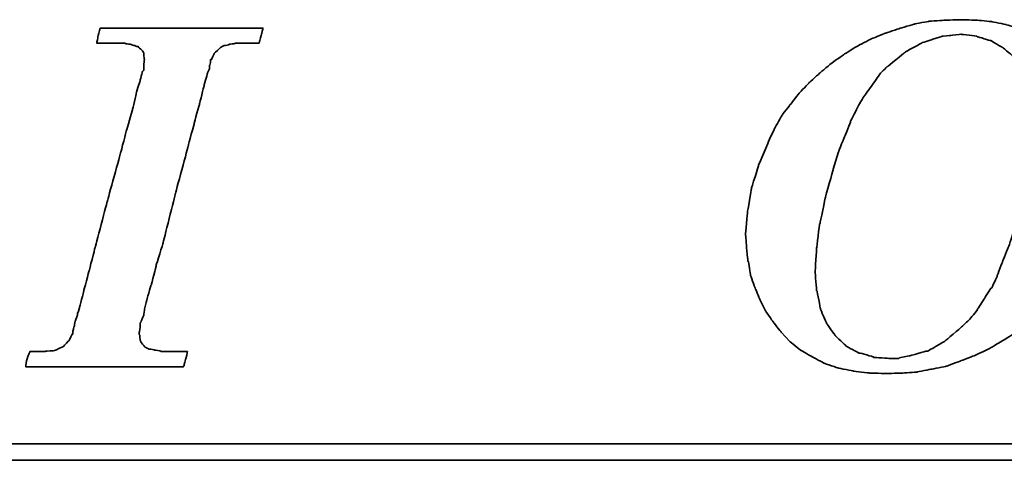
# Model space of a CAD drawing. Header units: millimetres. Extents: x 8 to 314, y 87 to 192.
# Tile 30 of 44: x 235 to 242, y 113 to 116. Entities that reach past the tile are written whole.
import ezdxf

# ---------------------------------------------------------------- set-up
doc = ezdxf.new("R2010")
doc.units = ezdxf.units.MM
doc.header["$LTSCALE"] = 0.15
doc.layers.add('DIM', color=4, linetype='CONTINUOUS')
doc.layers.add('layer 1', color=7, linetype='CONTINUOUS')

# ---------------------------------------------------------------- blocks, each defined once
blk = doc.blocks.new('TBI MOTION logo(完整正式版)')
at = {"layer": 'layer 1', "color": 22, "lineweight": 35}
for points, knots in [([(-11.34375, -6.98375), (-11.34375, -6.98375), (-10.91375, -7.43875), (-10.91375, -7.43875), (-10.91375, -7.43875), (-10.91375, -7.43875), (-10.38625, -7.87125), (-10.38625, -7.87125), (-10.38625, -7.87125), (-10.38625, -7.87125), (-9.81125, -8.20375), (-9.81125, -8.20375), (-9.81125, -8.20375), (-9.81125, -8.20375), (-9.21125, -8.51875), (-9.21125, -8.51875), (-9.21125, -8.51875), (-9.21125, -8.51875), (-8.51625, -8.75875), (-8.51625, -8.75875), (-8.51625, -8.75875), (-8.51625, -8.75875), (-7.77125, -8.90375), (-7.77125, -8.90375), (-7.77125, -8.90375), (-7.77125, -8.90375), (-6.97875, -8.99875), (-6.97875, -8.99875), (-6.97875, -8.99875), (-6.97875, -8.99875), (-6.14125, -9.02375), (-6.14125, -9.02375), (-6.14125, -9.02375), (-6.14125, -9.02375), (-5.37125, -8.99875), (-5.37125, -8.99875), (-5.37125, -8.99875), (-5.37125, -8.99875), (-4.65375, -8.94875), (-4.65375, -8.94875), (-4.65375, -8.94875), (-4.65375, -8.94875), (-3.93375, -8.80625), (-3.93375, -8.80625), (-3.93375, -8.80625), (-3.93375, -8.80625), (-3.21375, -8.66375), (-3.21375, -8.66375), (-3.21375, -8.66375), (-3.21375, -8.66375), (-2.49375, -8.39875), (-2.49375, -8.39875), (-2.49375, -8.39875), (-2.49375, -8.39875), (-1.79875, -8.13375), (-1.79875, -8.13375), (-1.79875, -8.13375), (-1.79875, -8.13375), (-1.17375, -7.84375), (-1.17375, -7.84375), (-1.17375, -7.84375), (-1.17375, -7.84375), (-0.52375, -7.46375), (-0.52375, -7.46375), (-0.52375, -7.46375), (-0.52375, -7.46375), (0.10124, -7.07875), (0.10124, -7.07875), (0.10124, -7.07875), (0.10124, -7.07875), (0.67625, -6.62375), (0.67625, -6.62375), (0.67625, -6.62375), (0.67625, -6.62375), (1.24874, -6.14375), (1.24874, -6.14375), (1.24874, -6.14375), (1.24874, -6.14375), (1.72874, -5.64125), (1.72874, -5.64125), (1.72874, -5.64125), (1.72874, -5.64125), (2.18624, -5.06375), (2.18624, -5.06375), (2.18624, -5.06375), (2.18624, -5.06375), (2.61625, -4.48874), (2.61625, -4.48874), (2.61625, -4.48874), (2.61625, -4.48874), (3.00125, -3.83874), (3.00125, -3.83874), (3.00125, -3.83874), (3.00125, -3.83874), (3.36124, -3.21374), (3.36124, -3.21374), (3.36124, -3.21374), (3.36124, -3.21374), (3.84374, -1.99125), (3.84374, -1.99125), (3.84374, -1.99125), (3.84374, -1.99125), (4.22625, -0.81875), (4.22625, -0.81875), (4.22625, -0.81875), (4.22625, -0.81875), (4.39125, 0.45624), (4.39125, 0.45624), (4.39125, 0.45624), (4.39125, 0.45624), (4.48874, 1.70124), (4.48874, 1.70124), (4.48874, 1.70124), (4.48874, 1.70124), (4.43874, 2.44625), (4.43874, 2.44625), (4.43874, 2.44625), (4.43874, 2.44625), (4.36874, 3.14125), (4.36874, 3.14125), (4.36874, 3.14125), (4.36874, 3.14125), (4.25125, 3.81125), (4.25125, 3.81125), (4.25125, 3.81125), (4.25125, 3.81125), (4.03124, 4.41125), (4.03124, 4.41125), (4.03124, 4.41125), (4.03124, 4.41125), (3.74374, 5.01125), (3.74374, 5.01125), (3.74374, 5.01125), (3.74374, 5.01125), (3.43124, 5.58875), (3.43124, 5.58875), (3.43124, 5.58875), (3.43124, 5.58875), (3.02625, 6.09125), (3.02625, 6.09125), (3.02625, 6.09125), (3.02625, 6.09125), (2.59374, 6.54875), (2.59374, 6.54875), (2.59374, 6.54875), (2.59374, 6.54875), (2.09124, 6.98125), (2.09124, 6.98125), (2.09124, 6.98125), (2.09124, 6.98125), (1.56124, 7.36625), (1.56124, 7.36625), (1.56124, 7.36625), (1.56124, 7.36625), (0.98624, 7.67625), (0.98624, 7.67625), (0.98624, 7.67625), (0.98624, 7.67625), (0.38624, 7.96375), (0.38624, 7.96375), (0.38624, 7.96375), (0.38624, 7.96375), (-0.25875, 8.15625), (-0.25875, 8.15625), (-0.25875, 8.15625), (-0.25875, 8.15625), (-0.98125, 8.30125), (-0.98125, 8.30125), (-0.98125, 8.30125), (-0.98125, 8.30125), (-1.70124, 8.37125), (-1.70124, 8.37125), (-1.70124, 8.37125), (-1.70124, 8.37125), (-2.49375, 8.39624), (-2.49375, 8.39624), (-2.49375, 8.39624), (-2.49375, 8.39624), (-3.28625, 8.37125), (-3.28625, 8.37125), (-3.28625, 8.37125), (-3.28625, 8.37125), (-4.05125, 8.32125), (-4.05125, 8.32125), (-4.05125, 8.32125), (-4.05125, 8.32125), (-4.77375, 8.18125), (-4.77375, 8.18125), (-4.77375, 8.18125), (-4.77375, 8.18125), (-5.51625, 7.96375), (-5.51625, 7.96375), (-5.51625, 7.96375), (-5.51625, 7.96375), (-6.21125, 7.72625), (-6.21125, 7.72625), (-6.21125, 7.72625), (-6.21125, 7.72625), (-6.92875, 7.43625), (-6.92875, 7.43625), (-6.92875, 7.43625), (-6.92875, 7.43625), (-7.57875, 7.10125), (-7.57875, 7.10125), (-7.57875, 7.10125), (-7.57875, 7.10125), (-8.24875, 6.69125), (-8.24875, 6.69125), (-8.24875, 6.69125), (-8.24875, 6.69125), (-8.84875, 6.26125), (-8.84875, 6.26125), (-8.84875, 6.26125), (-8.84875, 6.26125), (-9.42625, 5.78125), (-9.42625, 5.78125), (-9.42625, 5.78125), (-9.42625, 5.78125), (-9.95375, 5.30125), (-9.95375, 5.30125), (-9.95375, 5.30125), (-9.95375, 5.30125), (-10.43375, 4.79624), (-10.43375, 4.79624), (-10.43375, 4.79624), (-10.43375, 4.79624), (-10.88875, 4.22125), (-10.88875, 4.22125), (-10.88875, 4.22125), (-10.88875, 4.22125), (-11.29875, 3.69375), (-11.29875, 3.69375), (-11.29875, 3.69375), (-11.29875, 3.69375), (-11.63375, 3.09125), (-11.63375, 3.09125), (-11.63375, 3.09125), (-11.63375, 3.09125), (-11.91875, 2.49625), (-11.91875, 2.49625), (-11.91875, 2.49625), (-11.91875, 2.49625), (-12.44875, 1.24625), (-12.44875, 1.24625), (-12.44875, 1.24625), (-12.44875, 1.24625), (-12.80875, 0.06874), (-12.80875, 0.06874), (-12.80875, 0.06874), (-12.80875, 0.06874), (-12.99875, -1.07875), (-12.99875, -1.07875), (-12.99875, -1.07875), (-12.99875, -1.07875), (-13.09375, -2.18375), (-13.09375, -2.18375), (-13.09375, -2.18375), (-13.09375, -2.18375), (-13.04875, -2.85375), (-13.04875, -2.85375), (-13.04875, -2.85375), (-13.04875, -2.85375), (-12.97375, -3.50375), (-12.97375, -3.50375), (-12.97375, -3.50375), (-12.97375, -3.50375), (-12.95375, -3.50375), (-12.95375, -3.50375), (-12.95375, -3.50375), (-12.95375, -3.50375), (-12.85375, -4.17375), (-12.85375, -4.17375), (-12.85375, -4.17375), (-12.85375, -4.17375), (-12.63875, -4.77624), (-12.63875, -4.77624), (-12.63875, -4.77624), (-12.63875, -4.77624), (-12.39875, -5.35125), (-12.39875, -5.35125), (-12.39875, -5.35125), (-12.39875, -5.35125), (-12.11375, -5.92875), (-12.11375, -5.92875), (-12.11375, -5.92875), (-12.11375, -5.92875), (-11.75375, -6.45375), (-11.75375, -6.45375), (-11.75375, -6.45375), (-11.75375, -6.45375), (-11.34375, -6.98375), (-11.34375, -6.98375)], [0, 0, 0, 0, 0.01369863, 0.01369863, 0.01369863, 0.01369864, 0.02739726, 0.02739726, 0.02739726, 0.02739727, 0.04109589, 0.04109589, 0.04109589, 0.0410959, 0.05479452, 0.05479452, 0.05479452, 0.05479453, 0.06849315, 0.06849315, 0.06849315, 0.06849316, 0.08219178, 0.08219178, 0.08219178, 0.08219179, 0.09589041, 0.09589041, 0.09589041, 0.09589042, 0.10958904, 0.10958904, 0.10958904, 0.10958905, 0.12328767, 0.12328767, 0.12328767, 0.12328768, 0.1369863, 0.1369863, 0.1369863, 0.13698631, 0.15068493, 0.15068493, 0.15068493, 0.15068494, 0.16438356, 0.16438356, 0.16438356, 0.16438357, 0.17808219, 0.17808219, 0.17808219, 0.1780822, 0.19178082, 0.19178082, 0.19178082, 0.19178083, 0.20547945, 0.20547945, 0.20547945, 0.20547946, 0.21917808, 0.21917808, 0.21917808, 0.21917809, 0.23287671, 0.23287671, 0.23287671, 0.23287672, 0.24657534, 0.24657534, 0.24657534, 0.24657535, 0.26027397, 0.26027397, 0.26027397, 0.26027398, 0.2739726, 0.2739726, 0.2739726, 0.27397261, 0.28767123, 0.28767123, 0.28767123, 0.28767124, 0.30136986, 0.30136986, 0.30136986, 0.30136987, 0.31506849, 0.31506849, 0.31506849, 0.3150685, 0.32876712, 0.32876712, 0.32876712, 0.32876713, 0.34246575, 0.34246575, 0.34246575, 0.34246576, 0.35616438, 0.35616438, 0.35616438, 0.35616439, 0.36986301, 0.36986301, 0.36986301, 0.36986302, 0.38356164, 0.38356164, 0.38356164, 0.38356165, 0.39726027, 0.39726027, 0.39726027, 0.39726028, 0.4109589, 0.4109589, 0.4109589, 0.41095891, 0.42465753, 0.42465753, 0.42465753, 0.42465754, 0.43835616, 0.43835616, 0.43835616, 0.43835617, 0.45205479, 0.45205479, 0.45205479, 0.4520548, 0.46575342, 0.46575342, 0.46575342, 0.46575343, 0.47945205, 0.47945205, 0.47945205, 0.47945206, 0.49315068, 0.49315068, 0.49315068, 0.49315069, 0.50684932, 0.50684932, 0.50684932, 0.50684933, 0.52054795, 0.52054795, 0.52054795, 0.52054796, 0.53424658, 0.53424658, 0.53424658, 0.53424659, 0.54794521, 0.54794521, 0.54794521, 0.54794522, 0.56164384, 0.56164384, 0.56164384, 0.56164385, 0.57534247, 0.57534247, 0.57534247, 0.57534248, 0.5890411, 0.5890411, 0.5890411, 0.58904111, 0.60273973, 0.60273973, 0.60273973, 0.60273974, 0.61643836, 0.61643836, 0.61643836, 0.61643837, 0.63013699, 0.63013699, 0.63013699, 0.630137, 0.64383562, 0.64383562, 0.64383562, 0.64383563, 0.65753425, 0.65753425, 0.65753425, 0.65753426, 0.67123288, 0.67123288, 0.67123288, 0.67123289, 0.68493151, 0.68493151, 0.68493151, 0.68493152, 0.69863014, 0.69863014, 0.69863014, 0.69863015, 0.71232877, 0.71232877, 0.71232877, 0.71232878, 0.7260274, 0.7260274, 0.7260274, 0.72602741, 0.73972603, 0.73972603, 0.73972603, 0.73972604, 0.75342466, 0.75342466, 0.75342466, 0.75342467, 0.76712329, 0.76712329, 0.76712329, 0.7671233, 0.78082192, 0.78082192, 0.78082192, 0.78082193, 0.79452055, 0.79452055, 0.79452055, 0.79452056, 0.80821918, 0.80821918, 0.80821918, 0.80821919, 0.82191781, 0.82191781, 0.82191781, 0.82191782, 0.83561644, 0.83561644, 0.83561644, 0.83561645, 0.84931507, 0.84931507, 0.84931507, 0.84931508, 0.8630137, 0.8630137, 0.8630137, 0.86301371, 0.87671233, 0.87671233, 0.87671233, 0.87671234, 0.89041096, 0.89041096, 0.89041096, 0.89041097, 0.90410959, 0.90410959, 0.90410959, 0.9041096, 0.91780822, 0.91780822, 0.91780822, 0.91780823, 0.93150685, 0.93150685, 0.93150685, 0.93150686, 0.94520548, 0.94520548, 0.94520548, 0.94520549, 0.95890411, 0.95890411, 0.95890411, 0.95890412, 0.97260274, 0.97260274, 0.97260274, 0.97260275, 0.98630137, 0.98630137, 0.98630137, 0.98630138, 1, 1, 1, 1]), ([(-40.59125, -7.94375), (-40.59125, -7.94375), (-40.97375, -7.94375), (-40.97375, -7.94375), (-40.97375, -7.94375), (-40.97375, -7.94375), (-41.38125, -7.94375), (-41.38125, -7.94375), (-41.38125, -7.94375), (-41.38125, -7.94375), (-41.54875, -7.94375), (-41.54875, -7.94375), (-41.54875, -7.94375), (-41.54875, -7.94375), (-41.59875, -7.94375), (-41.59875, -7.94375), (-41.59875, -7.94375), (-41.59875, -7.94375), (-41.88375, -7.94375), (-41.88375, -7.94375), (-41.88375, -7.94375), (-41.88375, -7.94375), (-41.90875, -7.91875), (-41.90875, -7.91875), (-41.90875, -7.91875), (-41.90875, -7.91875), (-42.19875, -7.87125), (-42.19875, -7.87125), (-42.19875, -7.87125), (-42.19875, -7.87125), (-42.43875, -7.82375), (-42.43875, -7.82375), (-42.43875, -7.82375), (-42.43875, -7.82375), (-42.45875, -7.82375), (-42.45875, -7.82375), (-42.45875, -7.82375), (-42.45875, -7.82375), (-42.48625, -7.82375), (-42.48625, -7.82375), (-42.48625, -7.82375), (-42.48625, -7.82375), (-42.67625, -7.72375), (-42.67625, -7.72375), (-42.67625, -7.72375), (-42.67625, -7.72375), (-42.70125, -7.70375), (-42.70125, -7.70375), (-42.70125, -7.70375), (-42.70125, -7.70375), (-42.72375, -7.67875), (-42.72375, -7.67875), (-42.72375, -7.67875), (-42.72375, -7.67875), (-42.86875, -7.48875), (-42.86875, -7.48875), (-42.86875, -7.48875), (-42.86875, -7.48875), (-42.89375, -7.43875), (-42.89375, -7.43875), (-42.89375, -7.43875), (-42.89375, -7.43875), (-42.91875, -7.38875), (-42.91875, -7.38875), (-42.91875, -7.38875), (-42.91875, -7.38875), (-42.93875, -7.12875), (-42.93875, -7.12875), (-42.93875, -7.12875), (-42.93875, -7.12875), (-42.96375, -7.10375), (-42.96375, -7.10375), (-42.96375, -7.10375), (-42.96375, -7.10375), (-42.96375, -7.05375), (-42.96375, -7.05375), (-42.96375, -7.05375), (-42.96375, -7.05375), (-42.96375, -7.00875), (-42.96375, -7.00875), (-42.96375, -7.00875), (-42.96375, -7.00875), (-42.91875, -6.69625), (-42.91875, -6.69625), (-42.91875, -6.69625), (-42.91875, -6.69625), (-42.91875, -6.62375), (-42.91875, -6.62375), (-42.91875, -6.62375), (-42.91875, -6.62375), (-42.91875, -6.59625), (-42.91875, -6.59625), (-42.91875, -6.59625), (-42.91875, -6.59625), (-42.91875, -6.57375), (-42.91875, -6.57375), (-42.91875, -6.57375), (-42.91875, -6.57375), (-42.91875, -6.52875), (-42.91875, -6.52875), (-42.91875, -6.52875), (-42.91875, -6.52875), (-42.89375, -6.50375), (-42.89375, -6.50375), (-42.89375, -6.50375), (-42.89375, -6.50375), (-42.84375, -6.38375), (-42.84375, -6.38375), (-42.84375, -6.38375), (-42.84375, -6.38375), (-42.84375, -6.35875), (-42.84375, -6.35875), (-42.84375, -6.35875), (-42.84375, -6.35875), (-42.74625, -6.14375), (-42.74625, -6.14375), (-42.74625, -6.14375), (-42.74625, -6.14375), (-42.70125, -5.85375), (-42.70125, -5.85375), (-42.70125, -5.85375), (-42.70125, -5.85375), (-42.60375, -5.47125), (-42.60375, -5.47125), (-42.60375, -5.47125), (-42.60375, -5.47125), (-42.60375, -5.44875), (-42.60375, -5.44875), (-42.60375, -5.44875), (-42.60375, -5.44875), (-42.38875, -4.67875), (-42.38875, -4.67875), (-42.38875, -4.67875), (-42.38875, -4.67875), (-42.36375, -4.65375), (-42.36375, -4.65375), (-42.36375, -4.65375), (-42.36375, -4.65375), (-42.12375, -3.69625), (-42.12375, -3.69625), (-42.12375, -3.69625), (-42.12375, -3.69625), (-42.12375, -3.67374), (-42.12375, -3.67374), (-42.12375, -3.67374), (-42.12375, -3.67374), (-41.78875, -2.59374), (-41.78875, -2.59374), (-41.78875, -2.59374), (-41.78875, -2.59374), (-41.18875, -0.19375), (-41.18875, -0.19375), (-41.18875, -0.19375), (-41.18875, -0.19375), (-40.54375, 2.20624), (-40.54375, 2.20624), (-40.54375, 2.20624), (-40.54375, 2.20624), (-40.25375, 3.30875), (-40.25375, 3.30875), (-40.25375, 3.30875), (-40.25375, 3.30875), (-39.98875, 4.27125), (-39.98875, 4.27125), (-39.98875, 4.27125), (-39.98875, 4.27125), (-39.77375, 5.13125), (-39.77375, 5.13125), (-39.77375, 5.13125), (-39.77375, 5.13125), (-39.67875, 5.47125), (-39.67875, 5.47125), (-39.67875, 5.47125), (-39.67875, 5.47125), (-39.60375, 5.75625), (-39.60375, 5.75625), (-39.60375, 5.75625), (-39.60375, 5.75625), (-39.60375, 5.78125), (-39.60375, 5.78125), (-39.60375, 5.78125), (-39.60375, 5.78125), (-39.50875, 5.97125), (-39.50875, 5.97125), (-39.50875, 5.97125), (-39.50875, 5.97125), (-39.50875, 6.13875), (-39.50875, 6.13875), (-39.50875, 6.13875), (-39.50875, 6.13875), (-39.48625, 6.16625), (-39.48625, 6.16625), (-39.48625, 6.16625), (-39.48625, 6.16625), (-39.46125, 6.28625), (-39.46125, 6.28625), (-39.46125, 6.28625), (-39.46125, 6.28625), (-39.46125, 6.42625), (-39.46125, 6.42625), (-39.46125, 6.42625), (-39.46125, 6.42625), (-39.41375, 6.42625), (-39.41375, 6.42625), (-39.41375, 6.42625), (-39.41375, 6.42625), (-39.29375, 6.69125), (-39.29375, 6.69125), (-39.29375, 6.69125), (-39.29375, 6.69125), (-39.26875, 6.74125), (-39.26875, 6.74125), (-39.26875, 6.74125), (-39.26875, 6.74125), (-39.24375, 6.76625), (-39.24375, 6.76625), (-39.24375, 6.76625), (-39.24375, 6.76625), (-38.98375, 7.00624), (-38.98375, 7.00624), (-38.98375, 7.00624), (-38.98375, 7.00624), (-38.95625, 7.02624), (-38.95625, 7.02624), (-38.95625, 7.02624), (-38.95625, 7.02624), (-38.78875, 7.12624), (-38.78875, 7.12624), (-38.78875, 7.12624), (-38.78875, 7.12624), (-38.76375, 7.12624), (-38.76375, 7.12624), (-38.76375, 7.12624), (-38.76375, 7.12624), (-38.74375, 7.12624), (-38.74375, 7.12624), (-38.74375, 7.12624), (-38.74375, 7.12624), (-38.52875, 7.17125), (-38.52875, 7.17125), (-38.52875, 7.17125), (-38.52875, 7.17125), (-38.52875, 7.19624), (-38.52875, 7.19624), (-38.52875, 7.19624), (-38.52875, 7.19624), (-38.50375, 7.19624), (-38.50375, 7.19624), (-38.50375, 7.19624), (-38.50375, 7.19624), (-38.26125, 7.21875), (-38.26125, 7.21875), (-38.26125, 7.21875), (-38.26125, 7.21875), (-38.23875, 7.24624), (-38.23875, 7.24624), (-38.23875, 7.24624), (-38.23875, 7.24624), (-38.21625, 7.24624), (-38.21625, 7.24624), (-38.21625, 7.24624), (-38.21625, 7.24624), (-38.18875, 7.24624), (-38.18875, 7.24624), (-38.18875, 7.24624), (-38.18875, 7.24624), (-37.90375, 7.24624), (-37.90375, 7.24624), (-37.90375, 7.24624), (-37.90375, 7.24624), (-37.85375, 7.24624), (-37.85375, 7.24624), (-37.85375, 7.24624), (-37.85375, 7.24624), (-37.75875, 7.24624), (-37.75875, 7.24624), (-37.75875, 7.24624), (-37.75875, 7.24624), (-37.42375, 7.24624), (-37.42375, 7.24624), (-37.42375, 7.24624), (-37.42375, 7.24624), (-37.08875, 7.24624), (-37.08875, 7.24624), (-37.08875, 7.24624), (-37.08875, 7.24624), (-37.06375, 7.24624), (-37.06375, 7.24624), (-37.06375, 7.24624), (-37.06375, 7.24624), (-37.06375, 7.26624), (-37.06375, 7.26624), (-37.06375, 7.26624), (-37.06375, 7.26624), (-37.03875, 7.29125), (-37.03875, 7.29125), (-37.03875, 7.29125), (-37.03875, 7.29125), (-37.03875, 7.31625), (-37.03875, 7.31625), (-37.03875, 7.31625), (-37.03875, 7.31625), (-36.94125, 7.67625), (-36.94125, 7.67625), (-36.94125, 7.67625), (-36.94125, 7.67625), (-36.86875, 7.98625), (-36.86875, 7.98625), (-36.86875, 7.98625), (-36.86875, 7.98625), (-36.98875, 7.98625), (-36.98875, 7.98625), (-36.98875, 7.98625), (-36.98875, 7.98625), (-37.42375, 7.98625), (-37.42375, 7.98625), (-37.42375, 7.98625), (-37.42375, 7.98625), (-37.94875, 7.98625), (-37.94875, 7.98625), (-37.94875, 7.98625), (-37.94875, 7.98625), (-38.57375, 7.98625), (-38.57375, 7.98625), (-38.57375, 7.98625), (-38.57375, 7.98625), (-39.29375, 7.98625), (-39.29375, 7.98625), (-39.29375, 7.98625), (-39.29375, 7.98625), (-40.82875, 7.98625), (-40.82875, 7.98625), (-40.82875, 7.98625), (-40.82875, 7.98625), (-42.36375, 7.98625), (-42.36375, 7.98625), (-42.36375, 7.98625), (-42.36375, 7.98625), (-43.08375, 7.98625), (-43.08375, 7.98625), (-43.08375, 7.98625), (-43.08375, 7.98625), (-43.70875, 7.98625), (-43.70875, 7.98625), (-43.70875, 7.98625), (-43.70875, 7.98625), (-44.23375, 7.98625), (-44.23375, 7.98625), (-44.23375, 7.98625), (-44.23375, 7.98625), (-44.66875, 7.98625), (-44.66875, 7.98625), (-44.66875, 7.98625), (-44.66875, 7.98625), (-44.88375, 7.98625), (-44.88375, 7.98625), (-44.88375, 7.98625), (-44.88375, 7.98625), (-44.90875, 7.94125), (-44.90875, 7.94125), (-44.90875, 7.94125), (-44.90875, 7.94125), (-44.90875, 7.91625), (-44.90875, 7.91625), (-44.90875, 7.91625), (-44.90875, 7.91625), (-45.00375, 7.55625), (-45.00375, 7.55625), (-45.00375, 7.55625), (-45.00375, 7.55625), (-45.05375, 7.24624), (-45.05375, 7.24624), (-45.05375, 7.24624), (-45.05375, 7.24624), (-44.61875, 7.24624), (-44.61875, 7.24624), (-44.61875, 7.24624), (-44.61875, 7.24624), (-44.11375, 7.24624), (-44.11375, 7.24624), (-44.11375, 7.24624), (-44.11375, 7.24624), (-43.99375, 7.24624), (-43.99375, 7.24624), (-43.99375, 7.24624), (-43.99375, 7.24624), (-43.94625, 7.24624), (-43.94625, 7.24624), (-43.94625, 7.24624), (-43.94625, 7.24624), (-43.92374, 7.24624), (-43.92374, 7.24624), (-43.92374, 7.24624), (-43.92374, 7.24624), (-43.65875, 7.24624), (-43.65875, 7.24624), (-43.65875, 7.24624), (-43.65875, 7.24624), (-43.63875, 7.21875), (-43.63875, 7.21875), (-43.63875, 7.21875), (-43.63875, 7.21875), (-43.46875, 7.19624), (-43.46875, 7.19624), (-43.46875, 7.19624), (-43.46875, 7.19624), (-43.39875, 7.19624), (-43.39875, 7.19624), (-43.39875, 7.19624), (-43.39875, 7.19624), (-43.37125, 7.17125), (-43.37125, 7.17125), (-43.37125, 7.17125), (-43.37125, 7.17125), (-43.34875, 7.17125), (-43.34875, 7.17125), (-43.34875, 7.17125), (-43.34875, 7.17125), (-43.20375, 7.12624), (-43.20375, 7.12624), (-43.20375, 7.12624), (-43.20375, 7.12624), (-43.05875, 7.07624), (-43.05875, 7.07624), (-43.05875, 7.07624), (-43.05875, 7.07624), (-43.01375, 7.07624), (-43.01375, 7.07624), (-43.01375, 7.07624), (-43.01375, 7.07624), (-42.98875, 7.02624), (-42.98875, 7.02624), (-42.98875, 7.02624), (-42.98875, 7.02624), (-42.79875, 6.86125), (-42.79875, 6.86125), (-42.79875, 6.86125), (-42.79875, 6.86125), (-42.77375, 6.81125), (-42.77375, 6.81125), (-42.77375, 6.81125), (-42.77375, 6.81125), (-42.74625, 6.76625), (-42.74625, 6.76625), (-42.74625, 6.76625), (-42.74625, 6.76625), (-42.72375, 6.47625), (-42.72375, 6.47625), (-42.72375, 6.47625), (-42.72375, 6.47625), (-42.70125, 6.45124), (-42.70125, 6.45124), (-42.70125, 6.45124), (-42.70125, 6.45124), (-42.70125, 6.42625), (-42.70125, 6.42625), (-42.70125, 6.42625), (-42.70125, 6.42625), (-42.72375, 6.40625), (-42.72375, 6.40625), (-42.72375, 6.40625), (-42.72375, 6.40625), (-42.74625, 5.97125), (-42.74625, 5.97125), (-42.74625, 5.97125), (-42.74625, 5.97125), (-42.74625, 5.94625), (-42.74625, 5.94625), (-42.74625, 5.94625), (-42.74625, 5.94625), (-42.74625, 5.92625), (-42.74625, 5.92625), (-42.74625, 5.92625), (-42.74625, 5.92625), (-42.77375, 5.87625), (-42.77375, 5.87625), (-42.77375, 5.87625), (-42.77375, 5.87625), (-42.81875, 5.80625), (-42.81875, 5.80625), (-42.81875, 5.80625), (-42.81875, 5.80625), (-42.86875, 5.63625), (-42.86875, 5.63625), (-42.86875, 5.63625), (-42.86875, 5.63625), (-42.91875, 5.39625), (-42.91875, 5.39625), (-42.91875, 5.39625), (-42.91875, 5.39625), (-42.91875, 5.37124), (-42.91875, 5.37124), (-42.91875, 5.37124), (-42.91875, 5.37124), (-43.01375, 5.10874), (-43.01375, 5.10874), (-43.01375, 5.10874), (-43.01375, 5.10874), (-43.10875, 4.77124), (-43.10875, 4.77124), (-43.10875, 4.77124), (-43.10875, 4.77124), (-43.29875, 3.95625), (-43.29875, 3.95625), (-43.29875, 3.95625), (-43.29875, 3.95625), (-43.58875, 2.95125), (-43.58875, 2.95125), (-43.58875, 2.95125), (-43.58875, 2.95125), (-43.87375, 1.87125), (-43.87375, 1.87125), (-43.87375, 1.87125), (-43.87375, 1.87125), (-44.52625, -0.50374), (-44.52625, -0.50374), (-44.52625, -0.50374), (-44.52625, -0.50374), (-45.14875, -2.85375), (-45.14875, -2.85375), (-45.14875, -2.85375), (-45.14875, -2.85375), (-45.43375, -3.95875), (-45.43375, -3.95875), (-45.43375, -3.95875), (-45.43375, -3.95875), (-45.69875, -4.96875), (-45.69875, -4.96875), (-45.69875, -4.96875), (-45.69875, -4.96875), (-45.91375, -5.78375), (-45.91375, -5.78375), (-45.91375, -5.78375), (-45.91375, -5.78375), (-46.01375, -6.11875), (-46.01375, -6.11875), (-46.01375, -6.11875), (-46.01375, -6.11875), (-46.01375, -6.14375), (-46.01375, -6.14375), (-46.01375, -6.14375), (-46.01375, -6.14375), (-46.10875, -6.40875), (-46.10875, -6.40875), (-46.10875, -6.40875), (-46.10875, -6.40875), (-46.15375, -6.64875), (-46.15375, -6.64875), (-46.15375, -6.64875), (-46.15375, -6.64875), (-46.20375, -6.83875), (-46.20375, -6.83875), (-46.20375, -6.83875), (-46.20375, -6.83875), (-46.22875, -6.93375), (-46.22875, -6.93375), (-46.22875, -6.93375), (-46.22875, -6.93375), (-46.22875, -7.07875), (-46.22875, -7.07875), (-46.22875, -7.07875), (-46.22875, -7.07875), (-46.27375, -7.07875), (-46.27375, -7.07875), (-46.27375, -7.07875), (-46.27375, -7.07875), (-46.39375, -7.34375), (-46.39375, -7.34375), (-46.39375, -7.34375), (-46.39375, -7.34375), (-46.39375, -7.36875), (-46.39375, -7.36875), (-46.39375, -7.36875), (-46.39375, -7.36875), (-46.42125, -7.38875), (-46.42125, -7.38875), (-46.42125, -7.38875), (-46.42125, -7.38875), (-46.68375, -7.67875), (-46.68375, -7.67875), (-46.68375, -7.67875), (-46.68375, -7.67875), (-46.70875, -7.70375), (-46.70875, -7.70375), (-46.70875, -7.70375), (-46.70875, -7.70375), (-46.75375, -7.72375), (-46.75375, -7.72375), (-46.75375, -7.72375), (-46.75375, -7.72375), (-47.08875, -7.87125), (-47.08875, -7.87125), (-47.08875, -7.87125), (-47.08875, -7.87125), (-47.11625, -7.87125), (-47.11625, -7.87125), (-47.11625, -7.87125), (-47.11625, -7.87125), (-47.13875, -7.89375), (-47.13875, -7.89375), (-47.13875, -7.89375), (-47.13875, -7.89375), (-47.56875, -7.91875), (-47.56875, -7.91875), (-47.56875, -7.91875), (-47.56875, -7.91875), (-47.59625, -7.94375), (-47.59625, -7.94375), (-47.59625, -7.94375), (-47.59625, -7.94375), (-47.64375, -7.94375), (-47.64375, -7.94375), (-47.64375, -7.94375), (-47.64375, -7.94375), (-47.73625, -7.94375), (-47.73625, -7.94375), (-47.73625, -7.94375), (-47.73625, -7.94375), (-48.07375, -7.94375), (-48.07375, -7.94375), (-48.07375, -7.94375), (-48.07375, -7.94375), (-48.36125, -7.94375), (-48.36125, -7.94375), (-48.36125, -7.94375), (-48.36125, -7.94375), (-48.36125, -7.96625), (-48.36125, -7.96625), (-48.36125, -7.96625), (-48.36125, -7.96625), (-48.36125, -7.99125), (-48.36125, -7.99125), (-48.36125, -7.99125), (-48.36125, -7.99125), (-48.38875, -8.01375), (-48.38875, -8.01375), (-48.38875, -8.01375), (-48.38875, -8.01375), (-48.50875, -8.34875), (-48.50875, -8.34875), (-48.50875, -8.34875), (-48.50875, -8.34875), (-48.55375, -8.68625), (-48.55375, -8.68625), (-48.55375, -8.68625), (-48.55375, -8.68625), (-48.45875, -8.68625), (-48.45875, -8.68625), (-48.45875, -8.68625), (-48.45875, -8.68625), (-48.07375, -8.68625), (-48.07375, -8.68625), (-48.07375, -8.68625), (-48.07375, -8.68625), (-47.52375, -8.68625), (-47.52375, -8.68625), (-47.52375, -8.68625), (-47.52375, -8.68625), (-46.92375, -8.68625), (-46.92375, -8.68625), (-46.92375, -8.68625), (-46.92375, -8.68625), (-46.25375, -8.68625), (-46.25375, -8.68625), (-46.25375, -8.68625), (-46.25375, -8.68625), (-46.20375, -8.68625), (-46.20375, -8.68625), (-46.20375, -8.68625), (-46.20375, -8.68625), (-44.71375, -8.68625), (-44.71375, -8.68625), (-44.71375, -8.68625), (-44.71375, -8.68625), (-43.22875, -8.68625), (-43.22875, -8.68625), (-43.22875, -8.68625), (-43.22875, -8.68625), (-42.55875, -8.68625), (-42.55875, -8.68625), (-42.55875, -8.68625), (-42.55875, -8.68625), (-42.50875, -8.68625), (-42.50875, -8.68625), (-42.50875, -8.68625), (-42.50875, -8.68625), (-41.93375, -8.68625), (-41.93375, -8.68625), (-41.93375, -8.68625), (-41.93375, -8.68625), (-41.38125, -8.68625), (-41.38125, -8.68625), (-41.38125, -8.68625), (-41.38125, -8.68625), (-40.97375, -8.68625), (-40.97375, -8.68625), (-40.97375, -8.68625), (-40.97375, -8.68625), (-40.78125, -8.68625), (-40.78125, -8.68625), (-40.78125, -8.68625), (-40.78125, -8.68625), (-40.78125, -8.63875), (-40.78125, -8.63875), (-40.78125, -8.63875), (-40.78125, -8.63875), (-40.75875, -8.63875), (-40.75875, -8.63875), (-40.75875, -8.63875), (-40.75875, -8.63875), (-40.66375, -8.27875), (-40.66375, -8.27875), (-40.66375, -8.27875), (-40.66375, -8.27875), (-40.59125, -7.94375), (-40.59125, -7.94375)], [0, 0, 0, 0, 0.00558659, 0.00558659, 0.00558659, 0.0055866, 0.01117318, 0.01117318, 0.01117318, 0.01117319, 0.01675978, 0.01675978, 0.01675978, 0.01675979, 0.02234637, 0.02234637, 0.02234637, 0.02234638, 0.02793296, 0.02793296, 0.02793296, 0.02793297, 0.03351955, 0.03351955, 0.03351955, 0.03351956, 0.03910615, 0.03910615, 0.03910615, 0.03910616, 0.04469274, 0.04469274, 0.04469274, 0.04469275, 0.05027933, 0.05027933, 0.05027933, 0.05027934, 0.05586592, 0.05586592, 0.05586592, 0.05586593, 0.06145251, 0.06145251, 0.06145251, 0.06145252, 0.06703911, 0.06703911, 0.06703911, 0.06703912, 0.0726257, 0.0726257, 0.0726257, 0.07262571, 0.07821229, 0.07821229, 0.07821229, 0.0782123, 0.08379888, 0.08379888, 0.08379888, 0.08379889, 0.08938547, 0.08938547, 0.08938547, 0.08938548, 0.09497207, 0.09497207, 0.09497207, 0.09497208, 0.10055866, 0.10055866, 0.10055866, 0.10055867, 0.10614525, 0.10614525, 0.10614525, 0.10614526, 0.11173184, 0.11173184, 0.11173184, 0.11173185, 0.11731844, 0.11731844, 0.11731844, 0.11731845, 0.12290503, 0.12290503, 0.12290503, 0.12290504, 0.12849162, 0.12849162, 0.12849162, 0.12849163, 0.13407821, 0.13407821, 0.13407821, 0.13407822, 0.1396648, 0.1396648, 0.1396648, 0.13966481, 0.1452514, 0.1452514, 0.1452514, 0.14525141, 0.15083799, 0.15083799, 0.15083799, 0.150838, 0.15642458, 0.15642458, 0.15642458, 0.15642459, 0.16201117, 0.16201117, 0.16201117, 0.16201118, 0.16759777, 0.16759777, 0.16759777, 0.16759778, 0.17318436, 0.17318436, 0.17318436, 0.17318437, 0.17877095, 0.17877095, 0.17877095, 0.17877096, 0.18435754, 0.18435754, 0.18435754, 0.18435755, 0.18994413, 0.18994413, 0.18994413, 0.18994414, 0.19553073, 0.19553073, 0.19553073, 0.19553074, 0.20111732, 0.20111732, 0.20111732, 0.20111733, 0.20670391, 0.20670391, 0.20670391, 0.20670392, 0.2122905, 0.2122905, 0.2122905, 0.21229051, 0.21787709, 0.21787709, 0.21787709, 0.2178771, 0.22346369, 0.22346369, 0.22346369, 0.2234637, 0.22905028, 0.22905028, 0.22905028, 0.22905029, 0.23463687, 0.23463687, 0.23463687, 0.23463688, 0.24022346, 0.24022346, 0.24022346, 0.24022347, 0.24581006, 0.24581006, 0.24581006, 0.24581007, 0.25139665, 0.25139665, 0.25139665, 0.25139666, 0.25698324, 0.25698324, 0.25698324, 0.25698325, 0.26256983, 0.26256983, 0.26256983, 0.26256984, 0.26815642, 0.26815642, 0.26815642, 0.26815643, 0.27374302, 0.27374302, 0.27374302, 0.27374303, 0.27932961, 0.27932961, 0.27932961, 0.27932962, 0.2849162, 0.2849162, 0.2849162, 0.28491621, 0.29050279, 0.29050279, 0.29050279, 0.2905028, 0.29608939, 0.29608939, 0.29608939, 0.2960894, 0.30167598, 0.30167598, 0.30167598, 0.30167599, 0.30726257, 0.30726257, 0.30726257, 0.30726258, 0.31284916, 0.31284916, 0.31284916, 0.31284917, 0.31843575, 0.31843575, 0.31843575, 0.31843576, 0.32402235, 0.32402235, 0.32402235, 0.32402236, 0.32960894, 0.32960894, 0.32960894, 0.32960895, 0.33519553, 0.33519553, 0.33519553, 0.33519554, 0.34078212, 0.34078212, 0.34078212, 0.34078213, 0.34636872, 0.34636872, 0.34636872, 0.34636873, 0.35195531, 0.35195531, 0.35195531, 0.35195532, 0.3575419, 0.3575419, 0.3575419, 0.35754191, 0.36312849, 0.36312849, 0.36312849, 0.3631285, 0.36871508, 0.36871508, 0.36871508, 0.36871509, 0.37430168, 0.37430168, 0.37430168, 0.37430169, 0.37988827, 0.37988827, 0.37988827, 0.37988828, 0.38547486, 0.38547486, 0.38547486, 0.38547487, 0.39106145, 0.39106145, 0.39106145, 0.39106146, 0.39664804, 0.39664804, 0.39664804, 0.39664805, 0.40223464, 0.40223464, 0.40223464, 0.40223465, 0.40782123, 0.40782123, 0.40782123, 0.40782124, 0.41340782, 0.41340782, 0.41340782, 0.41340783, 0.41899441, 0.41899441, 0.41899441, 0.41899442, 0.42458101, 0.42458101, 0.42458101, 0.42458102, 0.4301676, 0.4301676, 0.4301676, 0.43016761, 0.43575419, 0.43575419, 0.43575419, 0.4357542, 0.44134078, 0.44134078, 0.44134078, 0.44134079, 0.44692737, 0.44692737, 0.44692737, 0.44692738, 0.45251397, 0.45251397, 0.45251397, 0.45251398, 0.45810056, 0.45810056, 0.45810056, 0.45810057, 0.46368715, 0.46368715, 0.46368715, 0.46368716, 0.46927374, 0.46927374, 0.46927374, 0.46927375, 0.47486034, 0.47486034, 0.47486034, 0.47486035, 0.48044693, 0.48044693, 0.48044693, 0.48044694, 0.48603352, 0.48603352, 0.48603352, 0.48603353, 0.49162011, 0.49162011, 0.49162011, 0.49162012, 0.4972067, 0.4972067, 0.4972067, 0.49720671, 0.5027933, 0.5027933, 0.5027933, 0.50279331, 0.50837989, 0.50837989, 0.50837989, 0.5083799, 0.51396648, 0.51396648, 0.51396648, 0.51396649, 0.51955307, 0.51955307, 0.51955307, 0.51955308, 0.52513966, 0.52513966, 0.52513966, 0.52513967, 0.53072626, 0.53072626, 0.53072626, 0.53072627, 0.53631285, 0.53631285, 0.53631285, 0.53631286, 0.54189944, 0.54189944, 0.54189944, 0.54189945, 0.54748603, 0.54748603, 0.54748603, 0.54748604, 0.55307263, 0.55307263, 0.55307263, 0.55307264, 0.55865922, 0.55865922, 0.55865922, 0.55865923, 0.56424581, 0.56424581, 0.56424581, 0.56424582, 0.5698324, 0.5698324, 0.5698324, 0.56983241, 0.57541899, 0.57541899, 0.57541899, 0.575419, 0.58100559, 0.58100559, 0.58100559, 0.5810056, 0.58659218, 0.58659218, 0.58659218, 0.58659219, 0.59217877, 0.59217877, 0.59217877, 0.59217878, 0.59776536, 0.59776536, 0.59776536, 0.59776537, 0.60335196, 0.60335196, 0.60335196, 0.60335197, 0.60893855, 0.60893855, 0.60893855, 0.60893856, 0.61452514, 0.61452514, 0.61452514, 0.61452515, 0.62011173, 0.62011173, 0.62011173, 0.62011174, 0.62569832, 0.62569832, 0.62569832, 0.62569833, 0.63128492, 0.63128492, 0.63128492, 0.63128493, 0.63687151, 0.63687151, 0.63687151, 0.63687152, 0.6424581, 0.6424581, 0.6424581, 0.64245811, 0.64804469, 0.64804469, 0.64804469, 0.6480447, 0.65363128, 0.65363128, 0.65363128, 0.65363129, 0.65921788, 0.65921788, 0.65921788, 0.65921789, 0.66480447, 0.66480447, 0.66480447, 0.66480448, 0.67039106, 0.67039106, 0.67039106, 0.67039107, 0.67597765, 0.67597765, 0.67597765, 0.67597766, 0.68156425, 0.68156425, 0.68156425, 0.68156426, 0.68715084, 0.68715084, 0.68715084, 0.68715085, 0.69273743, 0.69273743, 0.69273743, 0.69273744, 0.69832402, 0.69832402, 0.69832402, 0.69832403, 0.70391061, 0.70391061, 0.70391061, 0.70391062, 0.70949721, 0.70949721, 0.70949721, 0.70949722, 0.7150838, 0.7150838, 0.7150838, 0.71508381, 0.72067039, 0.72067039, 0.72067039, 0.7206704, 0.72625698, 0.72625698, 0.72625698, 0.72625699, 0.73184358, 0.73184358, 0.73184358, 0.73184359, 0.73743017, 0.73743017, 0.73743017, 0.73743018, 0.74301676, 0.74301676, 0.74301676, 0.74301677, 0.74860335, 0.74860335, 0.74860335, 0.74860336, 0.75418994, 0.75418994, 0.75418994, 0.75418995, 0.75977654, 0.75977654, 0.75977654, 0.75977655, 0.76536313, 0.76536313, 0.76536313, 0.76536314, 0.77094972, 0.77094972, 0.77094972, 0.77094973, 0.77653631, 0.77653631, 0.77653631, 0.77653632, 0.78212291, 0.78212291, 0.78212291, 0.78212292, 0.7877095, 0.7877095, 0.7877095, 0.78770951, 0.79329609, 0.79329609, 0.79329609, 0.7932961, 0.79888268, 0.79888268, 0.79888268, 0.79888269, 0.80446927, 0.80446927, 0.80446927, 0.80446928, 0.81005587, 0.81005587, 0.81005587, 0.81005588, 0.81564246, 0.81564246, 0.81564246, 0.81564247, 0.82122905, 0.82122905, 0.82122905, 0.82122906, 0.82681564, 0.82681564, 0.82681564, 0.82681565, 0.83240223, 0.83240223, 0.83240223, 0.83240224, 0.83798883, 0.83798883, 0.83798883, 0.83798884, 0.84357542, 0.84357542, 0.84357542, 0.84357543, 0.84916201, 0.84916201, 0.84916201, 0.84916202, 0.8547486, 0.8547486, 0.8547486, 0.85474861, 0.8603352, 0.8603352, 0.8603352, 0.86033521, 0.86592179, 0.86592179, 0.86592179, 0.8659218, 0.87150838, 0.87150838, 0.87150838, 0.87150839, 0.87709497, 0.87709497, 0.87709497, 0.87709498, 0.88268156, 0.88268156, 0.88268156, 0.88268157, 0.88826816, 0.88826816, 0.88826816, 0.88826817, 0.89385475, 0.89385475, 0.89385475, 0.89385476, 0.89944134, 0.89944134, 0.89944134, 0.89944135, 0.90502793, 0.90502793, 0.90502793, 0.90502794, 0.91061453, 0.91061453, 0.91061453, 0.91061454, 0.91620112, 0.91620112, 0.91620112, 0.91620113, 0.92178771, 0.92178771, 0.92178771, 0.92178772, 0.9273743, 0.9273743, 0.9273743, 0.92737431, 0.93296089, 0.93296089, 0.93296089, 0.9329609, 0.93854749, 0.93854749, 0.93854749, 0.9385475, 0.94413408, 0.94413408, 0.94413408, 0.94413409, 0.94972067, 0.94972067, 0.94972067, 0.94972068, 0.95530726, 0.95530726, 0.95530726, 0.95530727, 0.96089385, 0.96089385, 0.96089385, 0.96089386, 0.96648045, 0.96648045, 0.96648045, 0.96648046, 0.97206704, 0.97206704, 0.97206704, 0.97206705, 0.97765363, 0.97765363, 0.97765363, 0.97765364, 0.98324022, 0.98324022, 0.98324022, 0.98324023, 0.98882682, 0.98882682, 0.98882682, 0.98882683, 0.99441341, 0.99441341, 0.99441341, 0.99441342, 1, 1, 1, 1]), ([(-8.77875, 1.03124), (-8.77875, 1.03124), (-8.51625, 1.89625), (-8.51625, 1.89625), (-8.51625, 1.89625), (-8.51625, 1.89625), (-8.20375, 2.66375), (-8.20375, 2.66375), (-8.20375, 2.66375), (-8.20375, 2.66375), (-7.91625, 3.38125), (-7.91625, 3.38125), (-7.91625, 3.38125), (-7.91625, 3.38125), (-7.91625, 3.40624), (-7.91625, 3.40624), (-7.91625, 3.40624), (-7.91625, 3.40624), (-7.57875, 4.07624), (-7.57875, 4.07624), (-7.57875, 4.07624), (-7.57875, 4.07624), (-7.24375, 4.65125), (-7.24375, 4.65125), (-7.24375, 4.65125), (-7.24375, 4.65125), (-7.21875, 4.65125), (-7.21875, 4.65125), (-7.21875, 4.65125), (-7.21875, 4.65125), (-7.21875, 4.67624), (-7.21875, 4.67624), (-7.21875, 4.67624), (-7.21875, 4.67624), (-6.83625, 5.20375), (-6.83625, 5.20375), (-6.83625, 5.20375), (-6.83625, 5.20375), (-6.49875, 5.68625), (-6.49875, 5.68625), (-6.49875, 5.68625), (-6.49875, 5.68625), (-6.49875, 5.70625), (-6.49875, 5.70625), (-6.49875, 5.70625), (-6.49875, 5.70625), (-6.11625, 6.09125), (-6.11625, 6.09125), (-6.11625, 6.09125), (-6.11625, 6.09125), (-6.09125, 6.09125), (-6.09125, 6.09125), (-6.09125, 6.09125), (-6.09125, 6.09125), (-5.27375, 6.76625), (-5.27375, 6.76625), (-5.27375, 6.76625), (-5.27375, 6.76625), (-5.24875, 6.76625), (-5.24875, 6.76625), (-5.24875, 6.76625), (-5.24875, 6.76625), (-5.24875, 6.78625), (-5.24875, 6.78625), (-5.24875, 6.78625), (-5.24875, 6.78625), (-4.38875, 7.26624), (-4.38875, 7.26624), (-4.38875, 7.26624), (-4.38875, 7.26624), (-4.36125, 7.26624), (-4.36125, 7.26624), (-4.36125, 7.26624), (-4.36125, 7.26624), (-3.93375, 7.41125), (-3.93375, 7.41125), (-3.93375, 7.41125), (-3.93375, 7.41125), (-3.47375, 7.55625), (-3.47375, 7.55625), (-3.47375, 7.55625), (-3.47375, 7.55625), (-3.45375, 7.55625), (-3.45375, 7.55625), (-3.45375, 7.55625), (-3.45375, 7.55625), (-3.42875, 7.58124), (-3.42875, 7.58124), (-3.42875, 7.58124), (-3.42875, 7.58124), (-2.97375, 7.62625), (-2.97375, 7.62625), (-2.97375, 7.62625), (-2.97375, 7.62625), (-2.49375, 7.67625), (-2.49375, 7.67625), (-2.49375, 7.67625), (-2.49375, 7.67625), (-2.46875, 7.67625), (-2.46875, 7.67625), (-2.46875, 7.67625), (-2.46875, 7.67625), (-1.70124, 7.58124), (-1.70124, 7.58124), (-1.70124, 7.58124), (-1.70124, 7.58124), (-1.67875, 7.55625), (-1.67875, 7.55625), (-1.67875, 7.55625), (-1.67875, 7.55625), (-1.65375, 7.55625), (-1.65375, 7.55625), (-1.65375, 7.55625), (-1.65375, 7.55625), (-1.03125, 7.36625), (-1.03125, 7.36625), (-1.03125, 7.36625), (-1.03125, 7.36625), (-1.00625, 7.36625), (-1.00625, 7.36625), (-1.00625, 7.36625), (-1.00625, 7.36625), (-0.43124, 7.02624), (-0.43124, 7.02624), (-0.43124, 7.02624), (-0.43124, 7.02624), (-0.40625, 7.00624), (-0.40625, 7.00624), (-0.40625, 7.00624), (-0.40625, 7.00624), (0.12124, 6.57124), (0.12124, 6.57124), (0.12124, 6.57124), (0.12124, 6.57124), (0.14624, 6.54875), (0.14624, 6.54875), (0.14624, 6.54875), (0.14624, 6.54875), (0.17124, 6.52375), (0.17124, 6.52375), (0.17124, 6.52375), (0.17124, 6.52375), (0.55625, 5.89875), (0.55625, 5.89875), (0.55625, 5.89875), (0.55625, 5.89875), (0.55625, 5.87625), (0.55625, 5.87625), (0.55625, 5.87625), (0.55625, 5.87625), (0.84124, 5.15625), (0.84124, 5.15625), (0.84124, 5.15625), (0.84124, 5.15625), (0.84124, 5.13125), (0.84124, 5.13125), (0.84124, 5.13125), (0.84124, 5.13125), (1.03624, 4.31875), (1.03624, 4.31875), (1.03624, 4.31875), (1.03624, 4.31875), (1.05624, 4.31875), (1.05624, 4.31875), (1.05624, 4.31875), (1.05624, 4.31875), (1.05624, 4.29125), (1.05624, 4.29125), (1.05624, 4.29125), (1.05624, 4.29125), (1.10625, 3.33125), (1.10625, 3.33125), (1.10625, 3.33125), (1.10625, 3.33125), (1.10625, 3.30875), (1.10625, 3.30875), (1.10625, 3.30875), (1.10625, 3.30875), (1.05624, 2.20624), (1.05624, 2.20624), (1.05624, 2.20624), (1.05624, 2.20624), (1.05624, 2.18124), (1.05624, 2.18124), (1.05624, 2.18124), (1.05624, 2.18124), (0.86624, 0.93624), (0.86624, 0.93624), (0.86624, 0.93624), (0.86624, 0.93624), (0.84124, 0.93624), (0.84124, 0.93624), (0.84124, 0.93624), (0.84124, 0.93624), (0.55625, -0.45874), (0.55625, -0.45874), (0.55625, -0.45874), (0.55625, -0.45874), (0.12124, -1.99125), (0.12124, -1.99125), (0.12124, -1.99125), (0.12124, -1.99125), (0.12124, -2.01874), (0.12124, -2.01874), (0.12124, -2.01874), (0.12124, -2.01874), (-0.13874, -2.78375), (-0.13874, -2.78375), (-0.13874, -2.78375), (-0.13874, -2.78375), (-0.43124, -3.50375), (-0.43124, -3.50375), (-0.43124, -3.50375), (-0.43124, -3.50375), (-0.69375, -4.19875), (-0.69375, -4.19875), (-0.69375, -4.19875), (-0.69375, -4.19875), (-0.69375, -4.22375), (-0.69375, -4.22375), (-0.69375, -4.22375), (-0.69375, -4.22375), (-0.98125, -4.82374), (-0.98125, -4.82374), (-0.98125, -4.82374), (-0.98125, -4.82374), (-1.00625, -4.82374), (-1.00625, -4.82374), (-1.00625, -4.82374), (-1.00625, -4.82374), (-1.33875, -5.35125), (-1.33875, -5.35125), (-1.33875, -5.35125), (-1.33875, -5.35125), (-1.67875, -5.87875), (-1.67875, -5.87875), (-1.67875, -5.87875), (-1.67875, -5.87875), (-1.67875, -5.90375), (-1.67875, -5.90375), (-1.67875, -5.90375), (-1.67875, -5.90375), (-2.05875, -6.35875), (-2.05875, -6.35875), (-2.05875, -6.35875), (-2.05875, -6.35875), (-2.08375, -6.38375), (-2.08375, -6.38375), (-2.08375, -6.38375), (-2.08375, -6.38375), (-2.46875, -6.74375), (-2.46875, -6.74375), (-2.46875, -6.74375), (-2.46875, -6.74375), (-3.25875, -7.41625), (-3.25875, -7.41625), (-3.25875, -7.41625), (-3.25875, -7.41625), (-3.28625, -7.43875), (-3.28625, -7.43875), (-3.28625, -7.43875), (-3.28625, -7.43875), (-4.12375, -7.91875), (-4.12375, -7.91875), (-4.12375, -7.91875), (-4.12375, -7.91875), (-4.14875, -7.91875), (-4.14875, -7.91875), (-4.14875, -7.91875), (-4.14875, -7.91875), (-4.17125, -7.91875), (-4.17125, -7.91875), (-4.17125, -7.91875), (-4.17125, -7.91875), (-5.03375, -8.15875), (-5.03375, -8.15875), (-5.03375, -8.15875), (-5.03375, -8.15875), (-5.51625, -8.25625), (-5.51625, -8.25625), (-5.51625, -8.25625), (-5.51625, -8.25625), (-5.54125, -8.27875), (-5.54125, -8.27875), (-5.54125, -8.27875), (-5.54125, -8.27875), (-5.56375, -8.27875), (-5.56375, -8.27875), (-5.56375, -8.27875), (-5.56375, -8.27875), (-5.99625, -8.27875), (-5.99625, -8.27875), (-5.99625, -8.27875), (-5.99625, -8.27875), (-6.76375, -8.23125), (-6.76375, -8.23125), (-6.76375, -8.23125), (-6.76375, -8.23125), (-6.78875, -8.23125), (-6.78875, -8.23125), (-6.78875, -8.23125), (-6.78875, -8.23125), (-6.78875, -8.20375), (-6.78875, -8.20375), (-6.78875, -8.20375), (-6.78875, -8.20375), (-7.45875, -8.01375), (-7.45875, -8.01375), (-7.45875, -8.01375), (-7.45875, -8.01375), (-7.48375, -8.01375), (-7.48375, -8.01375), (-7.48375, -8.01375), (-7.48375, -8.01375), (-7.50875, -8.01375), (-7.50875, -8.01375), (-7.50875, -8.01375), (-7.50875, -8.01375), (-8.13125, -7.67875), (-8.13125, -7.67875), (-8.13125, -7.67875), (-8.13125, -7.67875), (-8.15625, -7.65375), (-8.15625, -7.65375), (-8.15625, -7.65375), (-8.15625, -7.65375), (-8.65875, -7.17375), (-8.65875, -7.17375), (-8.65875, -7.17375), (-8.65875, -7.17375), (-8.68375, -7.14875), (-8.68375, -7.14875), (-8.68375, -7.14875), (-8.68375, -7.14875), (-9.08875, -6.57375), (-9.08875, -6.57375), (-9.08875, -6.57375), (-9.08875, -6.57375), (-9.11375, -6.54875), (-9.11375, -6.54875), (-9.11375, -6.54875), (-9.11375, -6.54875), (-9.11375, -6.52875), (-9.11375, -6.52875), (-9.11375, -6.52875), (-9.11375, -6.52875), (-9.40375, -5.85375), (-9.40375, -5.85375), (-9.40375, -5.85375), (-9.40375, -5.85375), (-9.40375, -5.82875), (-9.40375, -5.82875), (-9.40375, -5.82875), (-9.40375, -5.82875), (-9.56875, -4.96875), (-9.56875, -4.96875), (-9.56875, -4.96875), (-9.56875, -4.96875), (-9.59375, -4.94375), (-9.59375, -4.94375), (-9.59375, -4.94375), (-9.59375, -4.94375), (-9.66375, -4.03375), (-9.66375, -4.03375), (-9.66375, -4.03375), (-9.66375, -4.03375), (-9.66375, -4.00875), (-9.66375, -4.00875), (-9.66375, -4.00875), (-9.66375, -4.00875), (-9.59375, -2.85375), (-9.59375, -2.85375), (-9.59375, -2.85375), (-9.59375, -2.85375), (-9.45125, -1.65875), (-9.45125, -1.65875), (-9.45125, -1.65875), (-9.45125, -1.65875), (-9.42625, -1.63375), (-9.42625, -1.63375), (-9.42625, -1.63375), (-9.42625, -1.63375), (-9.16125, -0.33875), (-9.16125, -0.33875), (-9.16125, -0.33875), (-9.16125, -0.33875), (-8.77875, 1.00624), (-8.77875, 1.00624), (-8.77875, 1.00624), (-8.77875, 1.00624), (-8.77875, 1.03124), (-8.77875, 1.03124)], [0, 0, 0, 0, 0.01020408, 0.01020408, 0.01020408, 0.01020409, 0.02040816, 0.02040816, 0.02040816, 0.02040817, 0.03061224, 0.03061224, 0.03061224, 0.03061225, 0.04081633, 0.04081633, 0.04081633, 0.04081634, 0.05102041, 0.05102041, 0.05102041, 0.05102042, 0.06122449, 0.06122449, 0.06122449, 0.0612245, 0.07142857, 0.07142857, 0.07142857, 0.07142858, 0.08163265, 0.08163265, 0.08163265, 0.08163266, 0.09183673, 0.09183673, 0.09183673, 0.09183674, 0.10204082, 0.10204082, 0.10204082, 0.10204083, 0.1122449, 0.1122449, 0.1122449, 0.11224491, 0.12244898, 0.12244898, 0.12244898, 0.12244899, 0.13265306, 0.13265306, 0.13265306, 0.13265307, 0.14285714, 0.14285714, 0.14285714, 0.14285715, 0.15306122, 0.15306122, 0.15306122, 0.15306123, 0.16326531, 0.16326531, 0.16326531, 0.16326532, 0.17346939, 0.17346939, 0.17346939, 0.1734694, 0.18367347, 0.18367347, 0.18367347, 0.18367348, 0.19387755, 0.19387755, 0.19387755, 0.19387756, 0.20408163, 0.20408163, 0.20408163, 0.20408164, 0.21428571, 0.21428571, 0.21428571, 0.21428572, 0.2244898, 0.2244898, 0.2244898, 0.22448981, 0.23469388, 0.23469388, 0.23469388, 0.23469389, 0.24489796, 0.24489796, 0.24489796, 0.24489797, 0.25510204, 0.25510204, 0.25510204, 0.25510205, 0.26530612, 0.26530612, 0.26530612, 0.26530613, 0.2755102, 0.2755102, 0.2755102, 0.27551021, 0.28571429, 0.28571429, 0.28571429, 0.2857143, 0.29591837, 0.29591837, 0.29591837, 0.29591838, 0.30612245, 0.30612245, 0.30612245, 0.30612246, 0.31632653, 0.31632653, 0.31632653, 0.31632654, 0.32653061, 0.32653061, 0.32653061, 0.32653062, 0.33673469, 0.33673469, 0.33673469, 0.3367347, 0.34693878, 0.34693878, 0.34693878, 0.34693879, 0.35714286, 0.35714286, 0.35714286, 0.35714287, 0.36734694, 0.36734694, 0.36734694, 0.36734695, 0.37755102, 0.37755102, 0.37755102, 0.37755103, 0.3877551, 0.3877551, 0.3877551, 0.38775511, 0.39795918, 0.39795918, 0.39795918, 0.39795919, 0.40816327, 0.40816327, 0.40816327, 0.40816328, 0.41836735, 0.41836735, 0.41836735, 0.41836736, 0.42857143, 0.42857143, 0.42857143, 0.42857144, 0.43877551, 0.43877551, 0.43877551, 0.43877552, 0.44897959, 0.44897959, 0.44897959, 0.4489796, 0.45918367, 0.45918367, 0.45918367, 0.45918368, 0.46938776, 0.46938776, 0.46938776, 0.46938777, 0.47959184, 0.47959184, 0.47959184, 0.47959185, 0.48979592, 0.48979592, 0.48979592, 0.48979593, 0.5, 0.5, 0.5, 0.50000001, 0.51020408, 0.51020408, 0.51020408, 0.51020409, 0.52040816, 0.52040816, 0.52040816, 0.52040817, 0.53061224, 0.53061224, 0.53061224, 0.53061225, 0.54081633, 0.54081633, 0.54081633, 0.54081634, 0.55102041, 0.55102041, 0.55102041, 0.55102042, 0.56122449, 0.56122449, 0.56122449, 0.5612245, 0.57142857, 0.57142857, 0.57142857, 0.57142858, 0.58163265, 0.58163265, 0.58163265, 0.58163266, 0.59183673, 0.59183673, 0.59183673, 0.59183674, 0.60204082, 0.60204082, 0.60204082, 0.60204083, 0.6122449, 0.6122449, 0.6122449, 0.61224491, 0.62244898, 0.62244898, 0.62244898, 0.62244899, 0.63265306, 0.63265306, 0.63265306, 0.63265307, 0.64285714, 0.64285714, 0.64285714, 0.64285715, 0.65306122, 0.65306122, 0.65306122, 0.65306123, 0.66326531, 0.66326531, 0.66326531, 0.66326532, 0.67346939, 0.67346939, 0.67346939, 0.6734694, 0.68367347, 0.68367347, 0.68367347, 0.68367348, 0.69387755, 0.69387755, 0.69387755, 0.69387756, 0.70408163, 0.70408163, 0.70408163, 0.70408164, 0.71428571, 0.71428571, 0.71428571, 0.71428572, 0.7244898, 0.7244898, 0.7244898, 0.72448981, 0.73469388, 0.73469388, 0.73469388, 0.73469389, 0.74489796, 0.74489796, 0.74489796, 0.74489797, 0.75510204, 0.75510204, 0.75510204, 0.75510205, 0.76530612, 0.76530612, 0.76530612, 0.76530613, 0.7755102, 0.7755102, 0.7755102, 0.77551021, 0.78571429, 0.78571429, 0.78571429, 0.7857143, 0.79591837, 0.79591837, 0.79591837, 0.79591838, 0.80612245, 0.80612245, 0.80612245, 0.80612246, 0.81632653, 0.81632653, 0.81632653, 0.81632654, 0.82653061, 0.82653061, 0.82653061, 0.82653062, 0.83673469, 0.83673469, 0.83673469, 0.8367347, 0.84693878, 0.84693878, 0.84693878, 0.84693879, 0.85714286, 0.85714286, 0.85714286, 0.85714287, 0.86734694, 0.86734694, 0.86734694, 0.86734695, 0.87755102, 0.87755102, 0.87755102, 0.87755103, 0.8877551, 0.8877551, 0.8877551, 0.88775511, 0.89795918, 0.89795918, 0.89795918, 0.89795919, 0.90816327, 0.90816327, 0.90816327, 0.90816328, 0.91836735, 0.91836735, 0.91836735, 0.91836736, 0.92857143, 0.92857143, 0.92857143, 0.92857144, 0.93877551, 0.93877551, 0.93877551, 0.93877552, 0.94897959, 0.94897959, 0.94897959, 0.9489796, 0.95918367, 0.95918367, 0.95918367, 0.95918368, 0.96938776, 0.96938776, 0.96938776, 0.96938777, 0.97959184, 0.97959184, 0.97959184, 0.97959185, 0.98979592, 0.98979592, 0.98979592, 0.98979593, 1, 1, 1, 1]), ([(75.90875, -9.47875), (75.90875, -9.47875), (75.90875, -12.28625), (75.90875, -12.28625), (75.90875, -12.28625), (75.90875, -12.28625), (75.90875, -12.47875), (75.90875, -12.47875), (75.90875, -12.47875), (75.90875, -12.47875), (75.71625, -12.47875), (75.71625, -12.47875), (75.71625, -12.47875), (75.71625, -12.47875), (-88.32875, -12.47875), (-88.32875, -12.47875), (-88.32875, -12.47875), (-88.32875, -12.47875), (-88.32875, -13.29375), (-88.32875, -13.29375), (-88.32875, -13.29375), (-88.32875, -13.29375), (82.89125, -13.29375), (82.89125, -13.29375), (82.89125, -13.29375), (82.89125, -13.29375), (75.90875, -9.47875), (75.90875, -9.47875)], [0, 0, 0, 0, 0.14285714, 0.14285714, 0.14285714, 0.14285715, 0.28571429, 0.28571429, 0.28571429, 0.2857143, 0.42857143, 0.42857143, 0.42857143, 0.42857144, 0.57142857, 0.57142857, 0.57142857, 0.57142858, 0.71428571, 0.71428571, 0.71428571, 0.71428572, 0.85714286, 0.85714286, 0.85714286, 0.85714287, 1, 1, 1, 1])]:
    blk.add_open_spline(points, degree=3, knots=knots, dxfattribs=at)

msp = doc.modelspace()

# ---------------------------------------------------------------- block references
at = {"layer": 'DIM', "color": 7, "xscale": 0.1404528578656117, "yscale": 0.1404528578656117, "zscale": 0.1404528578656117}
msp.add_blockref('TBI MOTION logo(完整正式版)', (242.1701, 114.7688), dxfattribs=at)

doc.saveas('drawing.dxf')
